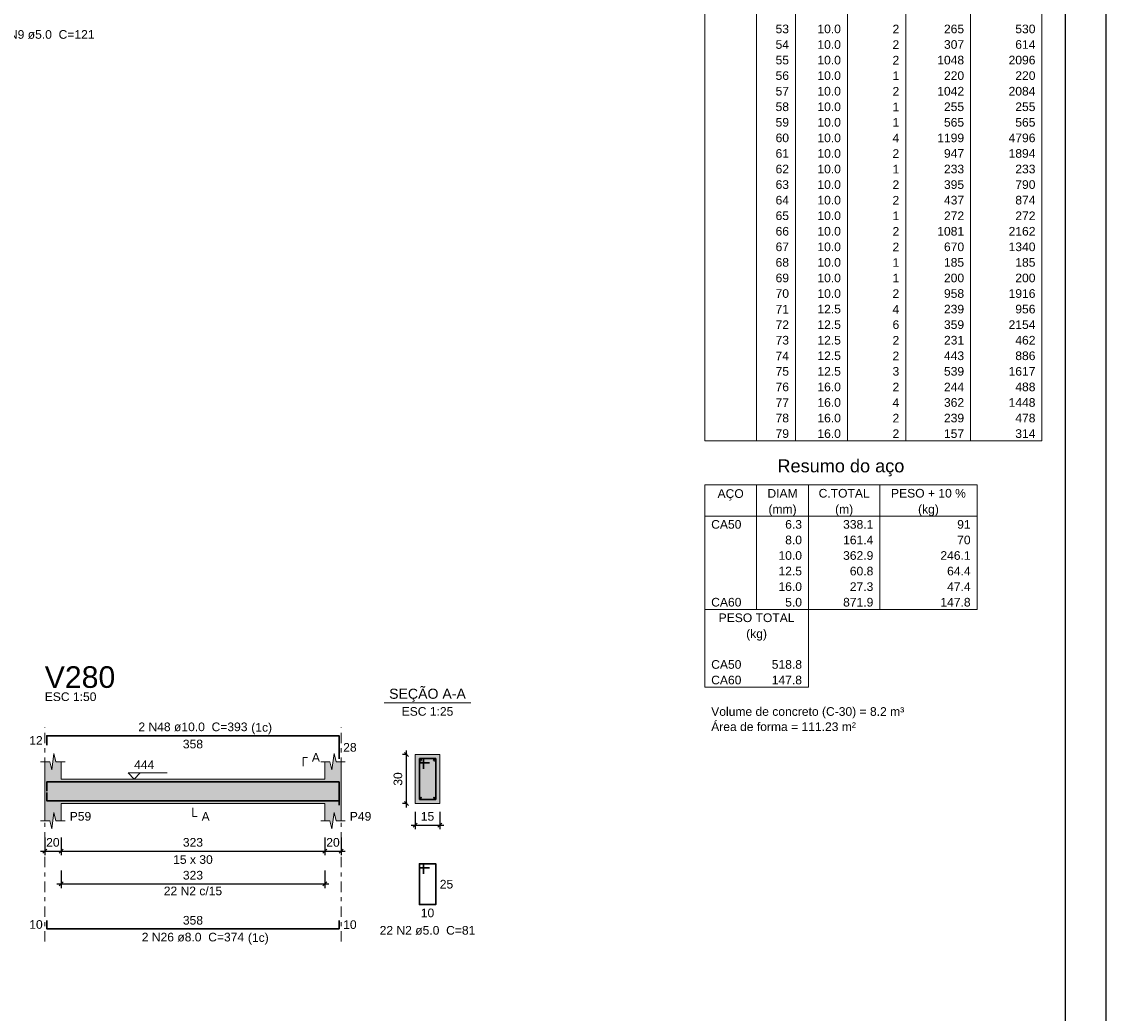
# Model space of a CAD drawing. Header units: millimetres. Extents: x 0 to 119, y 0 to 84.
# Tile 19 of 21: x 92 to 119, y 34 to 58. Entities that reach past the tile are written whole.
import ezdxf

# ---------------------------------------------------------------- set-up
doc = ezdxf.new("R2010")
doc.units = ezdxf.units.MM
doc.header["$MEASUREMENT"] = 0
doc.linetypes.add('DASHDOT', pattern=[2.54, 1.27, -0.635, 0, -0.635])
doc.linetypes.add('NULL', pattern=[0])
doc.layers.get('0').update_dxf_attribs({"lineweight": 18})
for name, color, linetype, lineweight in [('Descrição da armadura', 7, 'Continuous', 0), ('DT-Barras na forma', 2, 'Continuous', 30), ('DT-Barras no corte', 5, 'Continuous', 5), ('DT-Barras rebatidas', 2, 'Continuous', 30), ('DT-Cotas', 9, 'Continuous', 5), ('DT-Forma', 5, 'Continuous', 5), ('DT-Hachura forma vigas', 254, 'Continuous', 5), ('DT-Hachura seção vigas', 254, 'Continuous', 5), ('DT-Pontilhado', 9, 'DASHDOT', 5), ('DT-Relação do aço', 9, 'Continuous', 5), ('DT-Textos', 7, 'Continuous', 5), ('DT-Título', 3, 'Continuous', 20), ('Textos armaduras', 7, 'Continuous', 0)]:
    doc.layers.add(name, color=color, linetype=linetype, lineweight=lineweight)
doc.layers.add('SEDUC_MARF', color=1, linetype='Continuous')
doc.layers.add('SEDUC_MARGG', color=7, linetype='Continuous')
doc.styles.add('Arial', font='txt')
doc.dimstyles.new('UM_25.000000', dxfattribs={"dimtxt": 0.18, "dimasz": 0.1, "dimexe": 0.1, "dimexo": 0.2, "dimgap": 0, "dimtad": 1, "dimtih": 1, "dimtoh": 1, "dimdec": 1, "dimlfac": 25, "dimzin": 0, "dimdsep": 46, "dimtxsty": 'Standard', "dimcen": 0.09, "dimdle": 0.1, "dimadec": 1, "dimazin": 2, "dimtfac": 1, "dimtdec": 4, "dimtofl": 0, "dimtmove": 0, "dimatfit": 3, "dimfxl": 1, "dimtolj": 1, "dimarcsym": 0})
doc.dimstyles.new('UM_50.000000', dxfattribs={"dimtxt": 0.18, "dimasz": 0.1, "dimexe": 0.1, "dimexo": 0.2, "dimgap": 0, "dimtad": 1, "dimtih": 1, "dimtoh": 1, "dimdec": 1, "dimlfac": 50, "dimzin": 0, "dimdsep": 46, "dimtxsty": 'Standard', "dimcen": 0.09, "dimdle": 0.1, "dimadec": 1, "dimazin": 2, "dimtfac": 1, "dimtdec": 4, "dimtofl": 0, "dimtmove": 0, "dimatfit": 3, "dimfxl": 1, "dimtolj": 1, "dimarcsym": 0})

# ---------------------------------------------------------------- blocks, each defined once
blk = doc.blocks.new('_Oblique')
at = {"color": 0, "linetype": 'ByBlock', "lineweight": -2}
blk.add_line((-0.5, -0.5), (0.5, 0.5), dxfattribs=at)
blk = doc.blocks.new('*D46')
at = {"layer": 'Defpoints', "color": 0}
for p in [(92.898, 38.072), (93.298, 38.072), (93.298, 37.542)]:
    blk.add_point(p, dxfattribs=at)
at = {"layer": 'DT-Cotas', "color": 0, "lineweight": -2}
for p, q in [((92.898, 37.872), (92.898, 37.442)), ((93.298, 37.872), (93.298, 37.442)), ((92.798, 37.542), (93.398, 37.542))]:
    blk.add_line(p, q, dxfattribs=at)
at = {"layer": 'DT-Cotas', "color": 0, "lineweight": -2, "xscale": 0.1, "yscale": 0.1, "zscale": 0.1, "rotation": 180}
blk.add_blockref('_Oblique', (92.898, 37.542), dxfattribs=at)
at = {"layer": 'DT-Cotas', "color": 0, "lineweight": -2, "xscale": 0.1, "yscale": 0.1, "zscale": 0.1}
blk.add_blockref('_Oblique', (93.298, 37.542), dxfattribs=at)
at = {"layer": 'DT-Cotas', "color": 7, "insert": (93.098, 37.754), "char_height": 0.2118, "attachment_point": 5, "rotation": 0.0057, "style": 'Arial'}
blk.add_mtext('\\A1;20', dxfattribs=at)
blk = doc.blocks.new('*D47')
at = {"layer": 'Defpoints', "color": 0}
for p in [(93.298, 38.072), (99.759, 38.072), (99.759, 37.542)]:
    blk.add_point(p, dxfattribs=at)
at = {"layer": 'DT-Cotas', "color": 0, "lineweight": -2}
for p, q in [((93.298, 37.872), (93.298, 37.442)), ((99.759, 37.872), (99.759, 37.442)), ((93.198, 37.542), (99.859, 37.542))]:
    blk.add_line(p, q, dxfattribs=at)
at = {"layer": 'DT-Cotas', "color": 0, "lineweight": -2, "xscale": 0.1, "yscale": 0.1, "zscale": 0.1, "rotation": 180}
blk.add_blockref('_Oblique', (93.298, 37.542), dxfattribs=at)
at = {"layer": 'DT-Cotas', "color": 0, "lineweight": -2, "xscale": 0.1, "yscale": 0.1, "zscale": 0.1}
blk.add_blockref('_Oblique', (99.759, 37.542), dxfattribs=at)
at = {"layer": 'DT-Cotas', "color": 7, "insert": (96.529, 37.754), "char_height": 0.2118, "attachment_point": 5, "rotation": 0.0057, "style": 'Arial'}
blk.add_mtext('\\A1;323', dxfattribs=at)
blk = doc.blocks.new('*D48')
at = {"layer": 'Defpoints', "color": 0}
for p in [(99.759, 38.072), (100.159, 38.072), (100.159, 37.542)]:
    blk.add_point(p, dxfattribs=at)
at = {"layer": 'DT-Cotas', "color": 0, "lineweight": -2}
for p, q in [((99.759, 37.872), (99.759, 37.442)), ((100.159, 37.872), (100.159, 37.442)), ((99.659, 37.542), (100.259, 37.542))]:
    blk.add_line(p, q, dxfattribs=at)
at = {"layer": 'DT-Cotas', "color": 0, "lineweight": -2, "xscale": 0.1, "yscale": 0.1, "zscale": 0.1, "rotation": 180}
blk.add_blockref('_Oblique', (99.759, 37.542), dxfattribs=at)
at = {"layer": 'DT-Cotas', "color": 0, "lineweight": -2, "xscale": 0.1, "yscale": 0.1, "zscale": 0.1}
blk.add_blockref('_Oblique', (100.159, 37.542), dxfattribs=at)
at = {"layer": 'DT-Cotas', "color": 7, "insert": (99.959, 37.754), "char_height": 0.2118, "attachment_point": 5, "rotation": 0.0057, "style": 'Arial'}
blk.add_mtext('\\A1;20', dxfattribs=at)
blk = doc.blocks.new('*D49')
at = {"layer": 'Defpoints', "color": 0}
for p in [(101.762, 39.907), (101.974, 39.907), (101.974, 38.707)]:
    blk.add_point(p, dxfattribs=at)
at = {"layer": 'DT-Cotas', "color": 0, "lineweight": -2}
for p, q in [((101.774, 39.907), (101.662, 39.907)), ((101.762, 38.607), (101.762, 40.007)), ((101.774, 38.707), (101.662, 38.707))]:
    blk.add_line(p, q, dxfattribs=at)
at = {"layer": 'DT-Cotas', "color": 0, "lineweight": -2, "xscale": 0.1, "yscale": 0.1, "zscale": 0.1}
for p, rotation in [((101.762, 39.907), 90), ((101.762, 38.707), 270)]:
    blk.add_blockref('_Oblique', p, dxfattribs=dict(at, rotation=rotation))
at = {"layer": 'DT-Cotas', "color": 7, "insert": (101.55, 39.307), "char_height": 0.2118, "attachment_point": 5, "rotation": 90, "style": 'Arial'}
blk.add_mtext('\\A1;30', dxfattribs=at)
blk = doc.blocks.new('*D50')
at = {"layer": 'Defpoints', "color": 0}
for p in [(101.974, 38.707), (102.574, 38.707), (102.574, 38.178)]:
    blk.add_point(p, dxfattribs=at)
at = {"layer": 'DT-Cotas', "color": 0, "lineweight": -2}
for p, q in [((101.974, 38.507), (101.974, 38.078)), ((102.574, 38.507), (102.574, 38.078)), ((101.874, 38.178), (102.674, 38.178))]:
    blk.add_line(p, q, dxfattribs=at)
at = {"layer": 'DT-Cotas', "color": 0, "lineweight": -2, "xscale": 0.1, "yscale": 0.1, "zscale": 0.1, "rotation": 180}
blk.add_blockref('_Oblique', (101.974, 38.178), dxfattribs=at)
at = {"layer": 'DT-Cotas', "color": 0, "lineweight": -2, "xscale": 0.1, "yscale": 0.1, "zscale": 0.1}
blk.add_blockref('_Oblique', (102.574, 38.178), dxfattribs=at)
at = {"layer": 'DT-Cotas', "color": 7, "insert": (102.274, 38.39), "char_height": 0.2118, "attachment_point": 5, "rotation": 0.0057, "style": 'Arial'}
blk.add_mtext('\\A1;15', dxfattribs=at)
blk = doc.blocks.new('*D51')
at = {"layer": 'Defpoints', "color": 0}
for p in [(93.298, 37.267), (99.759, 37.267), (99.759, 36.737)]:
    blk.add_point(p, dxfattribs=at)
at = {"layer": 'DT-Cotas', "color": 0, "lineweight": -2}
for p, q in [((93.298, 37.067), (93.298, 36.637)), ((99.759, 37.067), (99.759, 36.637)), ((93.198, 36.737), (99.859, 36.737))]:
    blk.add_line(p, q, dxfattribs=at)
at = {"layer": 'DT-Cotas', "color": 0, "lineweight": -2, "xscale": 0.1, "yscale": 0.1, "zscale": 0.1, "rotation": 180}
blk.add_blockref('_Oblique', (93.298, 36.737), dxfattribs=at)
at = {"layer": 'DT-Cotas', "color": 0, "lineweight": -2, "xscale": 0.1, "yscale": 0.1, "zscale": 0.1}
blk.add_blockref('_Oblique', (99.759, 36.737), dxfattribs=at)
at = {"layer": 'DT-Cotas', "color": 7, "insert": (96.529, 36.949), "char_height": 0.2118, "attachment_point": 5, "rotation": 0.0057, "style": 'Arial'}
blk.add_mtext('\\A1;323', dxfattribs=at)

msp = doc.modelspace()

# ---------------------------------------------------------------- hatches: boundary and pattern name
at = {"layer": 'DT-Hachura forma vigas', "linetype": 'Continuous'}
msp.add_hatch(color=254, dxfattribs=at).paths.add_polyline_path([(100.1589, 38.2836), (100.1589, 38.7072), (100.1589, 39.3072), (100.1589, 39.7308), (100.0339, 39.7308), (99.9839, 39.9308), (99.9339, 39.5308), (99.8839, 39.7308), (99.7589, 39.7308), (99.7589, 39.3072), (93.2985, 39.3072), (93.2985, 39.7308), (93.1735, 39.7308), (93.1235, 39.9308), (93.0735, 39.5308), (93.0235, 39.7308), (92.8985, 39.7308), (92.8985, 39.3072), (92.8985, 38.7072), (92.8985, 38.2836), (93.0235, 38.2836), (93.0735, 38.0836), (93.1235, 38.4836), (93.1735, 38.2836), (93.2985, 38.2836), (93.2985, 38.7072), (99.7589, 38.7072), (99.7589, 38.2836), (99.8839, 38.2836), (99.9339, 38.0836), (99.9839, 38.4836), (100.0339, 38.2836), (100.1589, 38.2836)])
at = {"layer": 'DT-Hachura seção vigas', "linetype": 'Continuous'}
msp.add_hatch(color=254, dxfattribs=at).paths.add_polyline_path([(101.974, 38.7072), (101.974, 38.7072), (102.574, 38.7072), (102.574, 39.9072), (101.974, 39.9072), (101.974, 38.7072)])

# ---------------------------------------------------------------- linework, layer by layer
at = {"layer": 'DT-Barras na forma'}
for p, q in [((102.174, 39.8072), (102.074, 39.8072)), ((102.074, 39.8072), (102.074, 38.8072)), ((102.474, 39.8072), (102.074, 39.8072)), ((102.074, 39.8072), (102.074, 39.7072)), ((102.074, 39.7072), (102.324, 39.7072)), ((102.174, 39.5572), (102.174, 39.8072)), ((102.474, 38.8072), (102.474, 39.8072)), ((102.074, 38.8072), (102.474, 38.8072))]:
    msp.add_line(p, q, dxfattribs=at)
for points in [[(92.9485, 39.0072), (92.9485, 39.2372), (100.1089, 39.2372), (100.1089, 38.6687)], [(92.9485, 38.9752), (92.9485, 38.7752), (100.1089, 38.7752), (100.1089, 38.9752)]]:
    msp.add_lwpolyline(points, dxfattribs=at)
at = {"layer": 'DT-Barras no corte'}
for centre, radius in [((102.114, 39.7672), 0.02), ((102.434, 39.7672), 0.02), ((102.11, 38.8432), 0.016), ((102.438, 38.8432), 0.016)]:
    msp.add_circle(centre, radius, dxfattribs=at)
at = {"layer": 'DT-Barras rebatidas'}
for points in [[(92.9485, 40.1368), (92.9485, 40.3668), (100.1089, 40.3668), (100.1089, 39.7983)], [(102.174, 36.9805), (102.174, 37.2305), (102.074, 37.2305), (102.074, 36.2305), (102.474, 36.2305), (102.474, 37.2305), (102.074, 37.2305), (102.074, 37.1305), (102.324, 37.1305)], [(92.9485, 35.8406), (92.9485, 35.6406), (100.1089, 35.6406), (100.1089, 35.8406)]]:
    msp.add_lwpolyline(points, dxfattribs=at)
at = {"layer": 'DT-Forma'}
for p, q in [((93.0735, 39.5308), (93.1235, 39.9308)), ((93.1235, 39.9308), (93.1735, 39.7308)), ((99.9339, 39.5308), (99.9839, 39.9308)), ((99.9839, 39.9308), (100.0339, 39.7308)), ((102.574, 39.9072), (101.974, 39.9072)), ((101.974, 39.9072), (101.974, 38.7072)), ((102.574, 38.7072), (102.574, 39.9072)), ((92.7985, 39.7308), (93.0235, 39.7308)), ((92.8985, 39.3072), (92.8985, 39.7308)), ((93.0235, 39.7308), (93.0735, 39.5308)), ((93.1735, 39.7308), (93.3985, 39.7308)), ((93.2985, 39.7308), (93.2985, 39.3072)), ((99.6589, 39.7308), (99.8839, 39.7308)), ((99.7589, 39.3072), (99.7589, 39.7308)), ((99.8839, 39.7308), (99.9339, 39.5308)), ((100.0339, 39.7308), (100.2589, 39.7308)), ((100.1589, 39.7308), (100.1589, 39.3072)), ((93.2985, 39.3072), (99.7589, 39.3072)), ((92.8985, 38.7072), (92.8985, 38.2836)), ((93.2985, 38.2836), (93.2985, 38.7072)), ((93.2985, 38.7072), (99.7589, 38.7072)), ((99.7589, 38.7072), (99.7589, 38.2836)), ((100.1589, 38.2836), (100.1589, 38.7072)), ((101.974, 38.7072), (102.574, 38.7072)), ((92.7985, 38.2836), (93.0235, 38.2836)), ((93.0235, 38.2836), (93.0735, 38.0836)), ((93.0735, 38.0836), (93.1235, 38.4836)), ((93.1235, 38.4836), (93.1735, 38.2836)), ((93.1735, 38.2836), (93.3985, 38.2836)), ((99.6589, 38.2836), (99.8839, 38.2836)), ((99.8839, 38.2836), (99.9339, 38.0836)), ((99.9339, 38.0836), (99.9839, 38.4836)), ((99.9839, 38.4836), (100.0339, 38.2836)), ((100.0339, 38.2836), (100.2589, 38.2836))]:
    msp.add_line(p, q, dxfattribs=at)
at = {"layer": 'DT-Forma', "linetype": 'Continuous'}
for p, q in [((92.8985, 38.7072), (92.8985, 39.3072)), ((100.1589, 39.3072), (100.1589, 38.7072))]:
    msp.add_line(p, q, dxfattribs=at)
at = {"layer": 'DT-Pontilhado', "ltscale": 0.2}
for p, q in [((92.8985, 35.3229), (92.8985, 40.5786)), ((100.1589, 35.3229), (100.1589, 40.5786))]:
    msp.add_line(p, q, dxfattribs=at)
at = {"layer": 'DT-Relação do aço', "linetype": 'Continuous'}
for p, q in [((109.0634, 77.7074), (109.0634, 47.5895)), ((110.3342, 77.7074), (110.3342, 47.5895)), ((111.2873, 77.7074), (111.2873, 47.5895)), ((112.5581, 77.7074), (112.5581, 47.5895)), ((113.9878, 77.7074), (113.9878, 47.5895)), ((115.5763, 77.7074), (115.5763, 47.5895)), ((117.3236, 77.7074), (117.3236, 47.5895)), ((109.0634, 47.5895), (117.3236, 47.5895)), ((109.0634, 46.5093), (115.7351, 46.5093)), ((109.0634, 46.5093), (109.0634, 45.7468)), ((110.3342, 46.5093), (110.3342, 45.7468)), ((111.605, 46.5093), (111.605, 45.7468)), ((113.3524, 46.5093), (113.3524, 45.7468)), ((115.7351, 46.5093), (115.7351, 45.7468)), ((109.0634, 45.7468), (115.7351, 45.7468)), ((109.0634, 45.7468), (109.0634, 43.4594)), ((110.3342, 45.7468), (110.3342, 43.4594)), ((111.605, 45.7468), (111.605, 43.4594)), ((113.3524, 45.7468), (113.3524, 43.4594)), ((115.7351, 45.7468), (115.7351, 43.4594)), ((109.0634, 43.4594), (115.7351, 43.4594)), ((109.0634, 43.4594), (109.0634, 42.3156)), ((111.605, 43.4594), (111.605, 42.3156)), ((109.0634, 42.3156), (109.0634, 41.5532)), ((111.605, 42.3156), (111.605, 41.5532)), ((109.0634, 41.5532), (111.605, 41.5532))]:
    msp.add_line(p, q, dxfattribs=at)
at = {"layer": 'DT-Textos'}
msp.add_line((101.215, 41.1721), (103.333, 41.1721), dxfattribs=at)
for points in [[(99.2294, 39.6249), (99.2294, 39.8367), (99.3353, 39.8367)], [(95.2366, 39.4555), (95.0883, 39.3072), (94.9401, 39.4555), (95.8932, 39.4555)], [(96.5287, 38.6013), (96.5287, 38.3895), (96.6346, 38.3895)]]:
    msp.add_lwpolyline(points, dxfattribs=at)
at = {"layer": 'SEDUC_MARF'}
msp.add_lwpolyline([(118.9, 84.1), (0, 84.1), (0, 0), (118.9, 0)], close=True, dxfattribs=at)
at = {"layer": 'SEDUC_MARGG'}
msp.add_lwpolyline([(2.5, 1), (117.9, 1), (117.9, 83.1), (2.5, 83.1), (2.5, 1)], dxfattribs=at)

# ---------------------------------------------------------------- texts
at = {"layer": 'Descrição da armadura', "linetype": 'NULL', "char_height": 0.2118, "attachment_point": 8, "line_spacing_factor": 0.9, "style": 'Arial'}
for s, insert, width in [('121 N9 ø5.0  C=121', (92.7819, 57.434), 5.239541), ('2 N48 ø10.0  C=393', (96.5286, 40.4731), 5.239541), ('22 N2 c/15', (96.5287, 36.4558), 2.805127), ('2 N26 ø8.0  C=374', (96.5286, 35.3231), 4.916973), ('22 N2 ø5.0  C=81', (102.2736, 35.4891), 4.594404)]:
    msp.add_mtext(s, dxfattribs=dict(at, insert=insert, width=width))
at = {"layer": 'DT-Relação do aço', "color": 7, "linetype": 'NULL', "line_spacing_factor": 0.9, "style": 'Arial'}
for s, insert, char_height, width, attachment_point in [('53', (111.1285, 57.5716), 0.2118, 0.645137, 9), ('10.0', (112.3992, 57.5716), 0.2118, 1.128848, 9), ('2', (113.8289, 57.5716), 0.2118, 0.322568, 9), ('265', (115.4174, 57.5716), 0.2118, 0.967705, 9), ('530', (117.1647, 57.5716), 0.2118, 0.967705, 9), ('54', (111.1285, 57.1904), 0.2118, 0.645137, 9), ('10.0', (112.3992, 57.1904), 0.2118, 1.128848, 9), ('2', (113.8289, 57.1904), 0.2118, 0.322568, 9), ('307', (115.4174, 57.1904), 0.2118, 0.967705, 9), ('614', (117.1647, 57.1904), 0.2118, 0.967705, 9), ('55', (111.1285, 56.8091), 0.2118, 0.645137, 9), ('10.0', (112.3992, 56.8091), 0.2118, 1.128848, 9), ('2', (113.8289, 56.8091), 0.2118, 0.322568, 9), ('1048', (115.4174, 56.8091), 0.2118, 1.290273, 9), ('2096', (117.1647, 56.8091), 0.2118, 1.290273, 9), ('56', (111.1285, 56.4279), 0.2118, 0.645137, 9), ('10.0', (112.3992, 56.4279), 0.2118, 1.128848, 9), ('1', (113.8289, 56.4279), 0.2118, 0.322568, 9), ('220', (115.4174, 56.4279), 0.2118, 0.967705, 9), ('220', (117.1647, 56.4279), 0.2118, 0.967705, 9), ('57', (111.1285, 56.0466), 0.2118, 0.645137, 9), ('10.0', (112.3992, 56.0466), 0.2118, 1.128848, 9), ('2', (113.8289, 56.0466), 0.2118, 0.322568, 9), ('1042', (115.4174, 56.0466), 0.2118, 1.290273, 9), ('2084', (117.1647, 56.0466), 0.2118, 1.290273, 9), ('58', (111.1285, 55.6654), 0.2118, 0.645137, 9), ('10.0', (112.3992, 55.6654), 0.2118, 1.128848, 9), ('1', (113.8289, 55.6654), 0.2118, 0.322568, 9), ('255', (115.4174, 55.6654), 0.2118, 0.967705, 9), ('255', (117.1647, 55.6654), 0.2118, 0.967705, 9), ('59', (111.1285, 55.2842), 0.2118, 0.645137, 9), ('10.0', (112.3992, 55.2842), 0.2118, 1.128848, 9), ('1', (113.8289, 55.2842), 0.2118, 0.322568, 9), ('565', (115.4174, 55.2842), 0.2118, 0.967705, 9), ('565', (117.1647, 55.2842), 0.2118, 0.967705, 9), ('60', (111.1285, 54.9029), 0.2118, 0.645137, 9), ('10.0', (112.3992, 54.9029), 0.2118, 1.128848, 9), ('4', (113.8289, 54.9029), 0.2118, 0.322568, 9), ('1199', (115.4174, 54.9029), 0.2118, 1.290273, 9), ('4796', (117.1647, 54.9029), 0.2118, 1.290273, 9), ('61', (111.1285, 54.5217), 0.2118, 0.645137, 9), ('10.0', (112.3992, 54.5217), 0.2118, 1.128848, 9), ('2', (113.8289, 54.5217), 0.2118, 0.322568, 9), ('947', (115.4174, 54.5217), 0.2118, 0.967705, 9), ('1894', (117.1647, 54.5217), 0.2118, 1.290273, 9), ('62', (111.1285, 54.1404), 0.2118, 0.645137, 9), ('10.0', (112.3992, 54.1404), 0.2118, 1.128848, 9), ('1', (113.8289, 54.1404), 0.2118, 0.322568, 9), ('233', (115.4174, 54.1404), 0.2118, 0.967705, 9), ('233', (117.1647, 54.1404), 0.2118, 0.967705, 9), ('63', (111.1285, 53.7592), 0.2118, 0.645137, 9), ('10.0', (112.3992, 53.7592), 0.2118, 1.128848, 9), ('2', (113.8289, 53.7592), 0.2118, 0.322568, 9), ('395', (115.4174, 53.7592), 0.2118, 0.967705, 9), ('790', (117.1647, 53.7592), 0.2118, 0.967705, 9), ('64', (111.1285, 53.378), 0.2118, 0.645137, 9), ('10.0', (112.3992, 53.378), 0.2118, 1.128848, 9), ('2', (113.8289, 53.378), 0.2118, 0.322568, 9), ('437', (115.4174, 53.378), 0.2118, 0.967705, 9), ('874', (117.1647, 53.378), 0.2118, 0.967705, 9), ('65', (111.1285, 52.9967), 0.2118, 0.645137, 9), ('10.0', (112.3992, 52.9967), 0.2118, 1.128848, 9), ('1', (113.8289, 52.9967), 0.2118, 0.322568, 9), ('272', (115.4174, 52.9967), 0.2118, 0.967705, 9), ('272', (117.1647, 52.9967), 0.2118, 0.967705, 9), ('66', (111.1285, 52.6155), 0.2118, 0.645137, 9), ('10.0', (112.3992, 52.6155), 0.2118, 1.128848, 9), ('2', (113.8289, 52.6155), 0.2118, 0.322568, 9), ('1081', (115.4174, 52.6155), 0.2118, 1.290273, 9), ('2162', (117.1647, 52.6155), 0.2118, 1.290273, 9), ('67', (111.1285, 52.2342), 0.2118, 0.645137, 9), ('10.0', (112.3992, 52.2342), 0.2118, 1.128848, 9), ('2', (113.8289, 52.2342), 0.2118, 0.322568, 9), ('670', (115.4174, 52.2342), 0.2118, 0.967705, 9), ('1340', (117.1647, 52.2342), 0.2118, 1.290273, 9), ('68', (111.1285, 51.853), 0.2118, 0.645137, 9), ('10.0', (112.3992, 51.853), 0.2118, 1.128848, 9), ('1', (113.8289, 51.853), 0.2118, 0.322568, 9), ('185', (115.4174, 51.853), 0.2118, 0.967705, 9), ('185', (117.1647, 51.853), 0.2118, 0.967705, 9), ('69', (111.1285, 51.4718), 0.2118, 0.645137, 9), ('10.0', (112.3992, 51.4718), 0.2118, 1.128848, 9), ('1', (113.8289, 51.4718), 0.2118, 0.322568, 9), ('200', (115.4174, 51.4718), 0.2118, 0.967705, 9), ('200', (117.1647, 51.4718), 0.2118, 0.967705, 9), ('70', (111.1285, 51.0905), 0.2118, 0.645137, 9), ('10.0', (112.3992, 51.0905), 0.2118, 1.128848, 9), ('2', (113.8289, 51.0905), 0.2118, 0.322568, 9), ('958', (115.4174, 51.0905), 0.2118, 0.967705, 9), ('1916', (117.1647, 51.0905), 0.2118, 1.290273, 9), ('71', (111.1285, 50.7093), 0.2118, 0.645137, 9), ('12.5', (112.3992, 50.7093), 0.2118, 1.128848, 9), ('4', (113.8289, 50.7093), 0.2118, 0.322568, 9), ('239', (115.4174, 50.7093), 0.2118, 0.967705, 9), ('956', (117.1647, 50.7093), 0.2118, 0.967705, 9), ('72', (111.1285, 50.328), 0.2118, 0.645137, 9), ('12.5', (112.3992, 50.328), 0.2118, 1.128848, 9), ('6', (113.8289, 50.328), 0.2118, 0.322568, 9), ('359', (115.4174, 50.328), 0.2118, 0.967705, 9), ('2154', (117.1647, 50.328), 0.2118, 1.290273, 9), ('73', (111.1285, 49.9468), 0.2118, 0.645137, 9), ('12.5', (112.3992, 49.9468), 0.2118, 1.128848, 9), ('2', (113.8289, 49.9468), 0.2118, 0.322568, 9), ('231', (115.4174, 49.9468), 0.2118, 0.967705, 9), ('462', (117.1647, 49.9468), 0.2118, 0.967705, 9), ('74', (111.1285, 49.5656), 0.2118, 0.645137, 9), ('12.5', (112.3992, 49.5656), 0.2118, 1.128848, 9), ('2', (113.8289, 49.5656), 0.2118, 0.322568, 9), ('443', (115.4174, 49.5656), 0.2118, 0.967705, 9), ('886', (117.1647, 49.5656), 0.2118, 0.967705, 9), ('75', (111.1285, 49.1843), 0.2118, 0.645137, 9), ('12.5', (112.3992, 49.1843), 0.2118, 1.128848, 9), ('3', (113.8289, 49.1843), 0.2118, 0.322568, 9), ('539', (115.4174, 49.1843), 0.2118, 0.967705, 9), ('1617', (117.1647, 49.1843), 0.2118, 1.290273, 9), ('76', (111.1285, 48.8031), 0.2118, 0.645137, 9), ('16.0', (112.3992, 48.8031), 0.2118, 1.128848, 9), ('2', (113.8289, 48.8031), 0.2118, 0.322568, 9), ('244', (115.4174, 48.8031), 0.2118, 0.967705, 9), ('488', (117.1647, 48.8031), 0.2118, 0.967705, 9), ('77', (111.1285, 48.4218), 0.2118, 0.645137, 9), ('16.0', (112.3992, 48.4218), 0.2118, 1.128848, 9), ('4', (113.8289, 48.4218), 0.2118, 0.322568, 9), ('362', (115.4174, 48.4218), 0.2118, 0.967705, 9), ('1448', (117.1647, 48.4218), 0.2118, 1.290273, 9), ('78', (111.1285, 48.0406), 0.2118, 0.645137, 9), ('16.0', (112.3992, 48.0406), 0.2118, 1.128848, 9), ('2', (113.8289, 48.0406), 0.2118, 0.322568, 9), ('239', (115.4174, 48.0406), 0.2118, 0.967705, 9), ('478', (117.1647, 48.0406), 0.2118, 0.967705, 9), ('79', (111.1285, 47.6594), 0.2118, 0.645137, 9), ('16.0', (112.3992, 47.6594), 0.2118, 1.128848, 9), ('2', (113.8289, 47.6594), 0.2118, 0.322568, 9), ('157', (115.4174, 47.6594), 0.2118, 0.967705, 9), ('314', (117.1647, 47.6594), 0.2118, 0.967705, 9), ('Resumo do aço', (112.3992, 46.7211), 0.3177, 6.163437, 8), ('AÇO', (109.6988, 46.128), 0.2118, 1.256855, 8), ('DIAM', (110.9696, 46.1979), 0.2118, 1.45, 8), ('C.TOTAL', (112.4787, 46.1979), 0.2118, 2.449141, 8), ('PESO + 10 %', (114.5437, 46.1979), 0.2118, 3.594697, 8), ('(mm)', (110.9696, 45.7468), 0.2118, 1.352578, 8), ('(m)', (112.4787, 45.7468), 0.2118, 0.869434, 8), ('(kg)', (114.5437, 45.7468), 0.2118, 0.998857, 8), ('CA50', (109.2223, 45.4355), 0.2118, 1.45085, 7), ('6.3', (111.4462, 45.4355), 0.2118, 0.806279, 9), ('338.1', (113.1935, 45.4355), 0.2118, 1.451416, 9), ('91', (115.5763, 45.4355), 0.2118, 0.645137, 9), ('8.0', (111.4462, 45.0542), 0.2118, 0.806279, 9), ('161.4', (113.1935, 45.0542), 0.2118, 1.451416, 9), ('70', (115.5763, 45.0542), 0.2118, 0.645137, 9), ('10.0', (111.4462, 44.673), 0.2118, 1.128848, 9), ('362.9', (113.1935, 44.673), 0.2118, 1.451416, 9), ('246.1', (115.5763, 44.673), 0.2118, 1.451416, 9), ('12.5', (111.4462, 44.2917), 0.2118, 1.128848, 9), ('60.8', (113.1935, 44.2917), 0.2118, 1.128848, 9), ('64.4', (115.5763, 44.2917), 0.2118, 1.128848, 9), ('16.0', (111.4462, 43.9105), 0.2118, 1.128848, 9), ('27.3', (113.1935, 43.9105), 0.2118, 1.128848, 9), ('47.4', (115.5763, 43.9105), 0.2118, 1.128848, 9), ('CA60', (109.2223, 43.5293), 0.2118, 1.45085, 7), ('5.0', (111.4462, 43.5293), 0.2118, 0.806279, 9), ('871.9', (113.1935, 43.5293), 0.2118, 1.451416, 9), ('147.8', (115.5763, 43.5293), 0.2118, 1.451416, 9), ('PESO TOTAL', (110.3342, 43.148), 0.2118, 3.641992, 8), ('(kg)', (110.3342, 42.6969), 0.2118, 0.998857, 8), ('CA50', (109.2223, 42.0043), 0.2118, 1.45085, 7), ('518.8', (111.4462, 42.0043), 0.2118, 1.451416, 9), ('CA60', (109.2223, 41.6231), 0.2118, 1.45085, 7), ('147.8', (111.4462, 41.6231), 0.2118, 1.451416, 9), ('Volume de concreto (C-30) = 8.2 m³', (109.2223, 40.7907), 0.2118, 9.267822, 7), ('Área de forma = 111.23 m²', (109.2223, 40.4793), 0.2118, 6.947539, 7)]:
    msp.add_mtext(s, dxfattribs=dict(at, insert=insert, char_height=char_height, width=width, attachment_point=attachment_point))
at = {"layer": 'DT-Textos', "linetype": 'NULL', "line_spacing_factor": 0.798, "style": 'Arial'}
for s, insert, char_height, width, attachment_point in [('ESC 1:50', (92.8986, 41.2141), 0.2118, 2.482559, 7), ('SEÇÃO A-A', (102.2736, 41.1962), 0.2471, 3.812061, 8), ('ESC 1:25', (102.2736, 40.8541), 0.2118, 2.482559, 8), ('(1c)', (97.9566, 40.4032), 0.2118, 0.998857, 7), ('A', (99.4416, 39.7311), 0.2118, 0.386855, 7), ('444', (95.0886, 39.5511), 0.2118, 0.967705, 7), ('P59', (93.5106, 38.2841), 0.2118, 1.031992, 7), ('A', (96.7406, 38.2841), 0.2118, 0.386855, 7), ('P49', (100.3706, 38.2841), 0.2118, 1.031992, 7), ('15 x 30', (96.5286, 37.2251), 0.2118, 1.902559, 8), ('(1c)', (97.8746, 35.2532), 0.2118, 0.998857, 7)]:
    msp.add_mtext(s, dxfattribs=dict(at, insert=insert, char_height=char_height, width=width, attachment_point=attachment_point))
at = {"layer": 'DT-Título', "linetype": 'NULL', "insert": (92.8986, 41.532), "char_height": 0.5295, "width": 3.456465, "attachment_point": 7, "line_spacing_factor": 0.798, "style": 'Arial'}
msp.add_mtext('V280', dxfattribs=at)
at = {"layer": 'Textos armaduras', "linetype": 'NULL', "char_height": 0.2118, "line_spacing_factor": 0.9, "style": 'Arial'}
for s, insert, width, attachment_point in [('12', (92.8485, 40.1459), 1.045137, 9), ('358', (96.5287, 40.2695), 1.367705, 2), ('28', (100.2089, 40.1884), 1.045137, 1), ('25', (102.574, 36.8364), 1.045137, 1), ('10', (102.274, 36.1332), 1.045137, 2), ('10', (92.8485, 35.6347), 1.045137, 9), ('358', (96.5287, 35.7379), 1.367705, 8), ('10', (100.2089, 35.8465), 1.045137, 1)]:
    msp.add_mtext(s, dxfattribs=dict(at, insert=insert, width=width, attachment_point=attachment_point))

# ---------------------------------------------------------------- dimensions: what is measured, and where the dimension line sits
at = {"layer": 'DT-Cotas'}
dim = msp.add_linear_dim(base=(101.7622, 39.9072), p1=(101.974, 38.7072), p2=(101.974, 39.9072), angle=90, dimstyle='UM_25.000000', override={"dimtxt": 0.2118, "dimasz": 0.1, "dimexe": 0.1, "dimexo": 0.2, "dimtad": 1, "dimtih": 0, "dimtoh": 0, "dimdec": 1, "dimlfac": 25, "dimzin": 8, "dimtxsty": 'Arial', "dimblk": 'Oblique', "dimblk1": 'Oblique', "dimblk2": 'Oblique', "dimsah": 1, "dimdle": 0.1, "dimse1": 0, "dimse2": 0, "dimclrt": 7, "dimadec": 1, "dimazin": 3, "dimtmove": 2, "dimldrblk": 'Oblique'}, dxfattribs=at)
dim.commit()
dim.dimension.update_dxf_attribs({"geometry": '*D49', "text_midpoint": (101.5504, 39.3072), "dimtype": 160, "text_rotation": 90})
for base, p1, p2, dimstyle, override, picture, middle in [((102.574, 38.1777), (101.974, 38.7072), (102.574, 38.7072), 'UM_25.000000', {"dimtxt": 0.2118, "dimasz": 0.1, "dimexe": 0.1, "dimexo": 0.2, "dimtad": 1, "dimtih": 0, "dimtoh": 0, "dimdec": 1, "dimlfac": 25, "dimzin": 8, "dimtxsty": 'Arial', "dimblk": 'Oblique', "dimblk1": 'Oblique', "dimblk2": 'Oblique', "dimsah": 1, "dimdle": 0.1, "dimse1": 0, "dimse2": 0, "dimclrt": 7, "dimadec": 1, "dimazin": 3, "dimtmove": 2, "dimldrblk": 'Oblique'}, '*D50', (102.274, 38.3895)), ((93.2985, 37.5423), (92.8985, 38.0718), (93.2985, 38.0718), 'UM_50.000000', {"dimtxt": 0.2118, "dimasz": 0.1, "dimexe": 0.1, "dimexo": 0.2, "dimtad": 1, "dimtih": 0, "dimtoh": 0, "dimdec": 1, "dimlfac": 50, "dimzin": 8, "dimtxsty": 'Arial', "dimblk": 'Oblique', "dimblk1": 'Oblique', "dimblk2": 'Oblique', "dimsah": 1, "dimdle": 0.1, "dimse1": 0, "dimse2": 0, "dimclrt": 7, "dimadec": 1, "dimazin": 3, "dimtmove": 2, "dimldrblk": 'Oblique'}, '*D46', (93.0985, 37.7541)), ((99.7589, 37.5423), (93.2985, 38.0718), (99.7589, 38.0718), 'UM_50.000000', {"dimtxt": 0.2118, "dimasz": 0.1, "dimexe": 0.1, "dimexo": 0.2, "dimtad": 1, "dimtih": 0, "dimtoh": 0, "dimdec": 1, "dimlfac": 50, "dimzin": 8, "dimtxsty": 'Arial', "dimblk": 'Oblique', "dimblk1": 'Oblique', "dimblk2": 'Oblique', "dimsah": 1, "dimdle": 0.1, "dimse1": 0, "dimse2": 0, "dimclrt": 7, "dimadec": 1, "dimazin": 3, "dimtmove": 2, "dimldrblk": 'Oblique'}, '*D47', (96.5287, 37.7541)), ((100.1589, 37.5423), (99.7589, 38.0718), (100.1589, 38.0718), 'UM_50.000000', {"dimtxt": 0.2118, "dimasz": 0.1, "dimexe": 0.1, "dimexo": 0.2, "dimtad": 1, "dimtih": 0, "dimtoh": 0, "dimdec": 1, "dimlfac": 50, "dimzin": 8, "dimtxsty": 'Arial', "dimblk": 'Oblique', "dimblk1": 'Oblique', "dimblk2": 'Oblique', "dimsah": 1, "dimdle": 0.1, "dimse1": 0, "dimse2": 0, "dimclrt": 7, "dimadec": 1, "dimazin": 3, "dimtmove": 2, "dimldrblk": 'Oblique'}, '*D48', (99.9589, 37.7541)), ((99.7589, 36.7375), (93.2985, 37.267), (99.7589, 37.267), 'UM_50.000000', {"dimtxt": 0.2118, "dimasz": 0.1, "dimexe": 0.1, "dimexo": 0.2, "dimtad": 1, "dimtih": 0, "dimtoh": 0, "dimdec": 1, "dimlfac": 50, "dimzin": 8, "dimtxsty": 'Arial', "dimblk": 'Oblique', "dimblk1": 'Oblique', "dimblk2": 'Oblique', "dimsah": 1, "dimdle": 0.1, "dimse1": 0, "dimse2": 0, "dimclrt": 7, "dimadec": 1, "dimazin": 3, "dimtmove": 2, "dimldrblk": 'Oblique'}, '*D51', (96.5287, 36.9493))]:
    dim = msp.add_linear_dim(base=base, p1=p1, p2=p2, dimstyle=dimstyle, override=override, dxfattribs=at)
    dim.commit()
    dim.dimension.update_dxf_attribs({"geometry": picture, "text_midpoint": middle, "dimtype": 160, "text_rotation": 0.00573})

doc.saveas('drawing.dxf')
